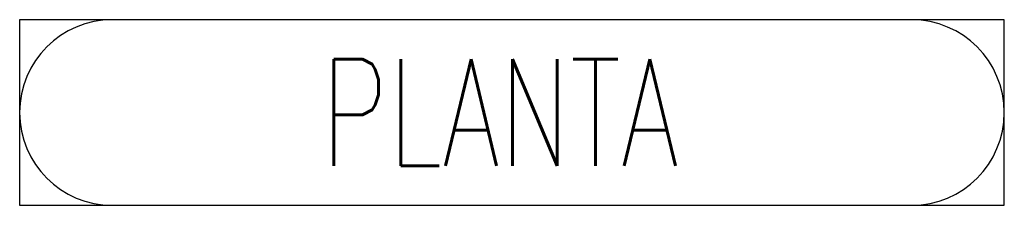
# Model space of a CAD drawing. Header units: feet. Extents: x -13577 to 173285, y -65833 to 34873.
# Tile 52 of 127: x 19881 to 21269, y 223 to 485. Entities that reach past the tile are written whole.
import ezdxf
from ezdxf.enums import TextEntityAlignment as Align

# ---------------------------------------------------------------- set-up
doc = ezdxf.new("R2010")
doc.units = ezdxf.units.FT
doc.header["$LTSCALE"] = 10
doc.header["$MEASUREMENT"] = 0
doc.layers.get('0').update_dxf_attribs({"linetype": 'CONTINUOUS'})
doc.layers.add('VIEW_BOX', color=6, linetype='CONTINUOUS')
doc.layers.add('VIEW_SLOT', color=6, linetype='CONTINUOUS')
doc.styles.add('MARK', font='ROMANS', dxfattribs={"width": 0.7})

# ---------------------------------------------------------------- blocks, each defined once
blk = doc.blocks.new('VIEW_NAME')
at = {"layer": 'VIEW_BOX', "color": 6}
blk.add_lwpolyline([(-13.879, 0), (13.879, 0), (13.879, 5.228), (-13.879, 5.228)], close=True, dxfattribs=at)
at = {"layer": 'VIEW_SLOT'}
blk.add_lwpolyline([(-11.265, 5.228, 1), (-11.265, 0), (11.265, 0, 1), (11.265, 5.228)], format="xyb", close=True, dxfattribs=at)
at = {"style": 'MARK', "width": 0.7}
blk.add_attdef('VIE_NAM', text='', height=3, dxfattribs=at).set_placement((-0.344, 2.616), align=Align.MIDDLE)

msp = doc.modelspace()

# ---------------------------------------------------------------- block references
at = {"xscale": 50, "yscale": 50, "zscale": 50}
msp.add_blockref('VIEW_NAME', (20575.2, 223.1), dxfattribs=at).add_auto_attribs({'VIE_NAM': 'PLANTA'})

doc.saveas('drawing.dxf')
